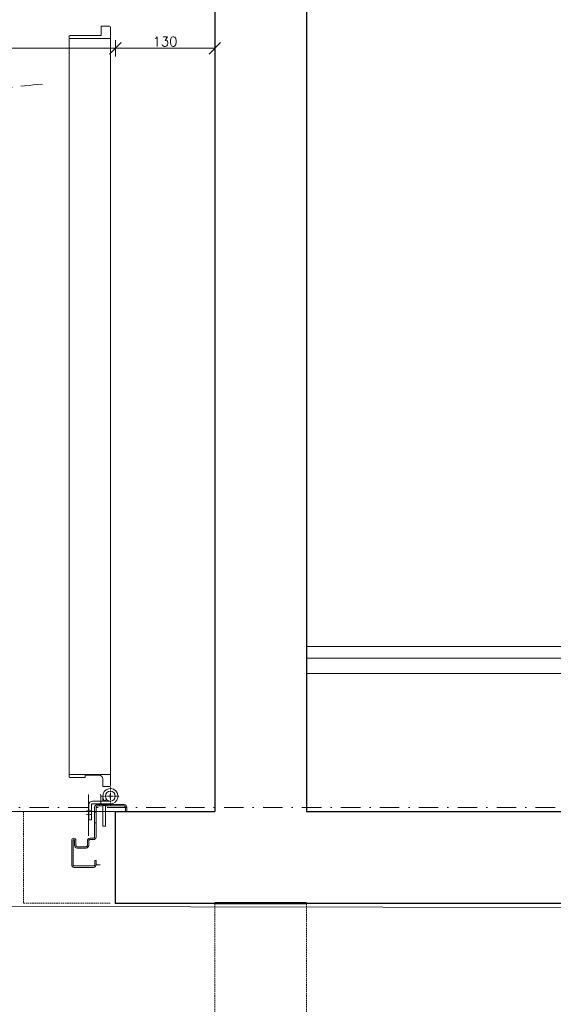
# Model space of a CAD drawing. Header units: millimetres. Extents: x -1893473 to 1546619, y -568027 to 942944.
# Tile 84 of 256: x 151522 to 152219, y -464996 to -463710. Entities that reach past the tile are written whole.
import ezdxf
from ezdxf.enums import TextEntityAlignment as Align

# ---------------------------------------------------------------- set-up
doc = ezdxf.new("R2010")
doc.units = ezdxf.units.MM
doc.header["$LTSCALE"] = 0.2
for name, pattern in [('ACAD_ISO03W100', [30, 12, -18]), ('CENTER', [0.6, 0.375, -0.075, 0.075, -0.075]), ('DASHDOT', [25.4, 12.7, -6.35, 0, -6.35]), ('Hidden Line', [391.222223, 282.222223, -109]), ('HIDDEN2', [4.7625, 3.175, -1.5875])]:
    doc.linetypes.add(name, pattern=pattern)
doc.layers.get('0').update_dxf_attribs({"lineweight": 0})
for name, color, linetype, lineweight in [('!! 0_ Istn-sciany', 7, 'Continuous', 30), ('!! 0_Opis_pom', 9, 'Continuous', 13), ('!! 0_Osie', 1, 'DASHDOT', 13), ('!! 1  WYDZIELENIE PPOŻ', 252, 'Continuous', 0), ('!! 1_drzwi-linia', 213, 'Continuous', 5), ('!! 1_OPIS POM NOWE', 140, 'Continuous', 5), ('!! 2 ZABUDOWA GK-MDF', 54, 'Continuous', 13), ('P-Opis nadproża', 150, 'Continuous', 9), ('P-Osie', 1, 'DASHDOT', 18)]:
    doc.layers.add(name, color=color, linetype=linetype, lineweight=lineweight)
doc.layers.add('!! 1_Wyburzenia', color=7, linetype='ACAD_ISO03W100', lineweight=13, true_color=0xff0505)
doc.layers.add('!! 1_wydzieleni PPOŻ - nowe', color=7, linetype='Continuous', lineweight=50, true_color=0xff531a)
doc.layers.add('!! 2_WYBURZENIA DO REMONTU', color=7, linetype='Continuous', lineweight=0, true_color=0x4d4d4d, plot=False)
doc.layers.add('Powierzchnia', color=140, linetype='Continuous', lineweight=5, plot=False)
doc.styles.add('ARIAL', font='tahoma.ttf')
doc.styles.add('TXT', font='simplex.shx')
doc.dimstyles.new('DIM50', dxfattribs={"dimscale": 5, "dimtxt": 2.5, "dimasz": 1.5, "dimexe": 0, "dimexo": 0, "dimgap": 0.5, "dimtad": 1, "dimdec": 4, "dimrnd": 0.5, "dimdsep": 46, "dimtxsty": 'TXT', "dimblk1": 'TICK1', "dimblk2": 'TICK1', "dimsah": 1, "dimcen": 0, "dimse1": 1, "dimse2": 1, "dimclrd": 1, "dimclre": 7, "dimclrt": 9, "dimadec": 0, "dimazin": 0, "dimtfac": 1, "dimtdec": 4, "dimtmove": 2, "dimatfit": 3, "dimldrblk": 'TICK1', "dimfxl": 1, "dimtolj": 1, "dimarcsym": 0})

# ---------------------------------------------------------------- blocks, each defined once
blk = doc.blocks.new('BLOK OSI')
at = {"layer": 'P-Osie'}
blk.add_lwpolyline([(48639.26, -194702.09), (55442.28, -194702.09)], dxfattribs=at)
blk = doc.blocks.new('TICK1')
at = {"color": 2}
blk.add_line((-1, -1), (1, 1), dxfattribs=at)
at = {"color": 0}
for p, q in [((0, 0), (-1, 0)), ((0, -1.4), (0, 1.4))]:
    blk.add_line(p, q, dxfattribs=at)
blk = doc.blocks.new('*D1768')
at = {"layer": '!! 1  WYDZIELENIE PPOŻ', "color": 1, "lineweight": -2, "transparency": 16777216}
blk.add_line((278867.2, -469647.1), (279872.2, -469647.1), dxfattribs=at)
at = {"layer": 'DEFPOINTS', "color": 0, "transparency": 16777216}
for p in [(279879.7, -469647.1), (278859.7, -470643.7), (279879.7, -470643.7)]:
    blk.add_point(p, dxfattribs=at)
at = {"layer": '!! 1  WYDZIELENIE PPOŻ', "color": 1, "lineweight": -2, "transparency": 16777216, "xscale": 7.5, "yscale": 7.5, "zscale": 7.5, "rotation": 180}
blk.add_blockref('TICK1', (278859.7, -469647.1), dxfattribs=at)
at = {"layer": '!! 1  WYDZIELENIE PPOŻ', "color": 1, "lineweight": -2, "transparency": 16777216, "xscale": 7.5, "yscale": 7.5, "zscale": 7.5}
blk.add_blockref('TICK1', (279879.7, -469647.1), dxfattribs=at)
at = {"layer": '!! 1  WYDZIELENIE PPOŻ', "color": 9, "transparency": 16777216, "insert": (279369.7, -469638.3), "char_height": 12.5, "attachment_point": 5, "style": 'TXT'}
blk.add_mtext('\\A1;1020', dxfattribs=at)
blk = doc.blocks.new('*D1769')
at = {"layer": '!! 1  WYDZIELENIE PPOŻ', "color": 1, "lineweight": -2, "transparency": 16777216}
blk.add_line((279887.2, -469647.1), (280002.2, -469647.1), dxfattribs=at)
at = {"layer": 'DEFPOINTS', "color": 0, "transparency": 16777216}
for p in [(280009.7, -469647.1), (279879.7, -470643.7), (280009.7, -470643.7)]:
    blk.add_point(p, dxfattribs=at)
at = {"layer": '!! 1  WYDZIELENIE PPOŻ', "color": 1, "lineweight": -2, "transparency": 16777216, "xscale": 7.5, "yscale": 7.5, "zscale": 7.5, "rotation": 180}
blk.add_blockref('TICK1', (279879.7, -469647.1), dxfattribs=at)
at = {"layer": '!! 1  WYDZIELENIE PPOŻ', "color": 1, "lineweight": -2, "transparency": 16777216, "xscale": 7.5, "yscale": 7.5, "zscale": 7.5}
blk.add_blockref('TICK1', (280009.7, -469647.1), dxfattribs=at)
at = {"layer": '!! 1  WYDZIELENIE PPOŻ', "color": 9, "transparency": 16777216, "insert": (279944.7, -469638.3), "char_height": 12.5, "attachment_point": 5, "style": 'TXT'}
blk.add_mtext('\\A1;130', dxfattribs=at)
blk = doc.blocks.new('zaw-dr-90-p')
at = {"color": 2, "linetype": 'CENTER', "ltscale": 0.2}
for p, q in [((24.5, 24), (31, 24)), ((24.5, 19), (31, 19)), ((12, 0), (-12, 0)), ((0, 12), (0, -12))]:
    blk.add_line(p, q, dxfattribs=at)
at = {"ltscale": 0.2}
for p, q in [((10, 12), (6.5, 12)), ((10, 0), (10, 6.5))]:
    blk.add_line(p, q, dxfattribs=at)
blk.add_lwpolyline([(10, 10), (10, 39), (6.5, 39), (6.5, 10)], dxfattribs=at)
blk.add_lwpolyline([(0, 6.5), (23.5, 6.5, 0.414214), (28, 11), (28, 31), (24.5, 31), (24.5, 11, -0.414214), (23.5, 10), (0, 10, 4.561698), (7.6, 6.5), (4.9, 4.2)], format="xyb", dxfattribs=at)
blk.add_lwpolyline([(-0.2, -0.2), (-2.5, -0.2), (-2.5, 0.2), (-0.2, 0.2), (-0.2, 2.5), (0.2, 2.5), (0.2, 0.2), (2.8, 0.2), (2.8, -0.2), (0.2, -0.2), (0.2, -2.8), (-0.2, -2.8)], close=True)
blk.add_circle((0, 0), 6.5, dxfattribs=at)
blk = doc.blocks.new('drzwi 90- sc 12')
for p, q in [((-13616.12, 20410.26), (-13616.12, 20411.46)), ((-13616.12, 20411.46), (-13615.02, 20411.46)), ((-13614.92, 20411.36), (-13614.92, 20313.77)), ((-13620.32, 20410.16), (-13620.32, 20313.77)), ((-13614.92, 20409.86), (-13620.32, 20409.86)), ((-13616.12, 20410.26), (-13620.22, 20410.26)), ((-13616.12, 20410.26), (-13620, 20410.26)), ((-13618.17, 20410.26), (-13616.22, 20410.26)), ((-13618.17, 20410.26), (-13616.22, 20410.26)), ((-13620.32, 20313.47), (-13620.32, 20317.97)), ((-13614.92, 20312.27), (-13614.92, 20317.97)), ((-13614.92, 20313.77), (-13620.32, 20313.77)), ((-13618.22, 20313.37), (-13620.22, 20313.37)), ((-13618.22, 20313.67), (-13618.22, 20313.37)), ((-13618.22, 20313.67), (-13616.42, 20313.67)), ((-13615.92, 20313.17), (-13615.92, 20312.17)), ((-13615.92, 20312.17), (-13615.02, 20312.17)), ((-13617.77, 20311.12), (-13617.77, 20305.72)), ((-13617.77, 20311.12), (-13617.77, 20305.72)), ((-13616.17, 20309.92), (-13616.17, 20311.02)), ((-13616.17, 20309.92), (-13617.37, 20309.92)), ((-13715.57, 20308.32), (-13715.57, 20308.56)), ((-13715.57, 20307.69), (-13715.57, 20308.56)), ((-13715.57, 20307.82), (-13715.57, 20308.56)), ((-13715.57, 20307.72), (-13715.37, 20307.72)), ((-13715.77, 20301.96), (-13716.27, 20301.96)), ((-13616.77, 20301.96), (-13616.27, 20301.96))]:
    blk.add_line(p, q)
for points in [[(-13665.27, 20284.96), (-13665.27, 20325.83)], [(-13615.57, 20309.64), (-13615.32, 20309.64), (-13615.32, 20309.82), (-13616.32, 20309.82), (-13616.32, 20309.64), (-13615.92, 20309.64)]]:
    blk.add_lwpolyline(points)
at = {"ltscale": 0.2}
for points in [[(-13715.57, 20307.51), (-13715.57, 20309.48, 0.414214), (-13715.91, 20309.82), (-13719.43, 20309.82, 0.414214), (-13719.77, 20309.48), (-13719.77, 20308.92), (-13719.59, 20308.92), (-13719.59, 20309.48, -0.414214), (-13719.43, 20309.64), (-13716.97, 20309.64)], [(-13716.97, 20309.64), (-13715.91, 20309.64, -0.414214), (-13715.75, 20309.48), (-13715.75, 20307.51)], [(-13615.92, 20309.64), (-13616.63, 20309.64, 0.414214), (-13616.79, 20309.48), (-13616.79, 20305.58, -0.414214), (-13617.13, 20305.24), (-13617.58, 20305.24, 0.414214), (-13617.74, 20305.08), (-13617.74, 20304.48, -0.414214), (-13618.08, 20304.14), (-13619.26, 20304.14, -0.414214), (-13619.6, 20304.48), (-13619.6, 20305.15, 1), (-13619.79, 20305.15), (-13619.79, 20301.96, 0.414214), (-13619.63, 20301.8), (-13617.11, 20301.8, 0.414214), (-13616.95, 20301.96), (-13616.95, 20302.52), (-13616.77, 20302.52), (-13616.77, 20301.96, -0.414214), (-13617.11, 20301.62), (-13619.63, 20301.62, -0.414214), (-13619.97, 20301.96), (-13619.97, 20305.15, -1), (-13619.42, 20305.15), (-13619.42, 20304.48, 0.414214), (-13619.26, 20304.32), (-13618.08, 20304.32, 0.414214), (-13617.92, 20304.48), (-13617.92, 20305.08, -0.414214), (-13617.58, 20305.42), (-13617.13, 20305.42, 0.414214), (-13616.97, 20305.58), (-13616.97, 20309.48, -0.414214), (-13616.63, 20309.82), (-13613.11, 20309.82, -0.414214), (-13612.77, 20309.48), (-13612.77, 20308.92), (-13612.95, 20308.92), (-13612.95, 20309.48, 0.414214), (-13613.11, 20309.64), (-13615.57, 20309.64)], [(-13715.75, 20307.76), (-13715.75, 20305.58, 0.414214), (-13715.41, 20305.24), (-13714.96, 20305.24, -0.414214), (-13714.8, 20305.08), (-13714.8, 20304.48, 0.414214), (-13714.46, 20304.14), (-13713.28, 20304.14, 0.414214), (-13712.94, 20304.48), (-13712.94, 20305.15, -1), (-13712.75, 20305.15), (-13712.75, 20301.96, -0.414214), (-13712.91, 20301.8), (-13715.43, 20301.8, -0.414214), (-13715.59, 20301.96), (-13715.59, 20302.52), (-13715.77, 20302.52), (-13715.77, 20301.96, 0.414214), (-13715.43, 20301.62), (-13712.91, 20301.62, 0.414214), (-13712.57, 20301.96), (-13712.57, 20305.15, 1), (-13713.12, 20305.15), (-13713.12, 20304.48, -0.414214), (-13713.28, 20304.32), (-13714.46, 20304.32, -0.414214), (-13714.62, 20304.48), (-13714.62, 20305.08, 0.414214), (-13714.96, 20305.42), (-13715.41, 20305.42, -0.414214), (-13715.57, 20305.58), (-13715.57, 20307.64)]]:
    blk.add_lwpolyline(points, format="xyb", dxfattribs=at)
at = {"lineweight": 30}
for points in [[(-13716.27, 20308.92), (-13721.27, 20308.92)], [(-13716.27, 20308.92), (-13716.27, 20296.92)], [(-13614.27, 20308.92), (-13609.27, 20308.92)], [(-13614.27, 20308.92), (-13614.27, 20296.92)]]:
    blk.add_lwpolyline(points, dxfattribs=at)
blk.add_lwpolyline([(-13616.79, 20308.82), (-13616.97, 20308.82), (-13616.97, 20307.42), (-13616.79, 20307.42)], close=True)
for centre, radius, start, end in [((-13615.02, 20411.36), 0.1, 0, 90), ((-13620.22, 20410.16), 0.1, 90, 180), ((-13620.22, 20313.47), 0.1, 180, 270), ((-13616.42, 20313.17), 0.5, 0, 90), ((-13615.02, 20312.27), 0.1, 270, 0), ((-13616.27, 20311.02), 0.1, 0, 90)]:
    blk.add_arc(centre, radius, start, end)
at = {"linetype": 'Hidden Line', "lineweight": 9, "ltscale": 0.05}
blk.add_arc((-13615.5, 20305.14), 99.12, 94.8005, 177.6944, dxfattribs=at)
at = {"xscale": 0.09999999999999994, "yscale": 0.09999999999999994, "zscale": 0.09999999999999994, "rotation": 180.0000000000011}
blk.add_blockref('zaw-dr-90-p', (-13614.92, 20310.92), dxfattribs=at)
blk = doc.blocks.new('A$C2EB40A8D')
at = {"layer": '!! 0_ Istn-sciany'}
for points in [[(-11891.12989, 32537.51397), (-11891.12989, 29657.51397)], [(-11771.12989, 32537.51397), (-11771.12989, 29657.51397)], [(-12021.12989, 29657.51397), (-11891.12989, 29657.51397)], [(-11771.12989, 29657.51397), (-10171.12989, 29657.51397)], [(-12021.12989, 29537.51397), (-11891.12989, 29537.51397)], [(-11771.12989, 29537.51397), (-10171.12989, 29537.51397)]]:
    blk.add_lwpolyline(points, dxfattribs=at)
at = {"layer": '!! 1_Wyburzenia', "linetype": 'HIDDEN2', "ltscale": 3}
for points in [[(-12141.12989, 29657.51397), (-12031.6451, 29657.51397)], [(-12141.12989, 29657.51397), (-12141.12989, 29537.51397)], [(-12141.12989, 29537.51397), (-12027.01803, 29537.51397)]]:
    blk.add_lwpolyline(points, dxfattribs=at)
at = {"layer": '!! 1_wydzieleni PPOŻ - nowe'}
blk.add_lwpolyline([(-11891.12989, 29537.51397), (-11771.12989, 29537.51397)], dxfattribs=at)
at = {"layer": '!! 2 ZABUDOWA GK-MDF'}
for points in [[(-11771.12989, 29857.51397), (-10761.12989, 29857.51397)], [(-11771.12989, 29837.51397), (-10761.12989, 29837.51397)]]:
    blk.add_lwpolyline(points, dxfattribs=at)
at = {"layer": '!! 2_WYBURZENIA DO REMONTU', "linetype": 'HIDDEN2', "ltscale": 3}
for points in [[(-11891.12989, 29537.51397), (-11891.12989, 28837.51397)], [(-11771.12989, 29537.51397), (-11771.12989, 28837.51397)]]:
    blk.add_lwpolyline(points, dxfattribs=at)
at = {"layer": 'Powierzchnia'}
for points in [[(-11771.12989, 29872.91225), (-9741.12989, 29872.91225), (-9741.12989, 30502.91225), (-8651.12989, 30502.91225), (-8651.12989, 32552.91225), (-11771.12989, 32552.91225)], [(-14711.12989, 29657.51397), (-11891.12989, 29657.51397), (-11891.12989, 32537.51397), (-14711.12989, 32537.51397)], [(-14708.59354, 29537.51397), (9173.87011, 29499.21858), (9173.87011, 26755.02825), (-12888.59354, 26793.32364), (-12888.59354, 27837.51397), (-14708.59354, 27837.51397)]]:
    blk.add_lwpolyline(points, close=True, dxfattribs=at)
at = {"layer": '!! 0_Osie', "xscale": 10, "yscale": 10, "zscale": 10}
blk.add_blockref('BLOK OSI', (-516748.24414, 1976683.397), dxfattribs=at)
at = {"layer": '!! 1_drzwi-linia', "xscale": 10, "yscale": 10, "zscale": 10}
blk.add_blockref('drzwi 90- sc 12', (124121.56634, -173431.72943), dxfattribs=at)
at = {"layer": '!! 0_Opis_pom', "ltscale": 0.7, "style": 'ARIAL'}
for tag, p in [('B1,21', (-891.77727, 31796.97458)), ('A1,16', (-13651.31084, 31587.95236)), ('B1,19', (-5798.61305, 31587.22944)), ('B1/17', (-9701.43347, 31565.05244)), ('1,23', (10805.41388, 31565.05244)), ('1,22', (4526.58954, 31507.65132)), ('A1,1', (-16866.13618, 31459.3792)), ('B1,18', (-7791.62894, 31330.08444)), ('B1,20', (-2961.4347, 31167.05787)), ('A1,6', (-19287.17717, 30923.71998)), ('B1,1', (14135.63445, 30913.92963)), ('B1,3', (17346.74696, 30023.81022)), ('B1,4', (29817.71501, 29157.67457)), ('A1,5', (-23454.5385, 28820.77901)), ('A1,2', (-17502.57721, 28602.57524)), ('B1,2D', (2616.16402, 28559.52261)), ('A1,15', (-13651.31084, 28261.46046)), ('B1,4', (29883.58177, 28158.35876)), ('B1,2B', (18801.54781, 27650.12382)), ('B1,2A', (13086.7373, 27376.04393)), ('A1,3', (-16846.27912, 25980.40356)), ('B1,8', (9089.53994, 25356.27639)), ('B1,6', (31915.87888, 23754.79829)), ('A1,4', (-24010.17576, 23559.17399)), ('B1,14', (-11621.32288, 23261.44183)), ('B1,13', (-3080.55208, 22924.09997)), ('B1,5', (29245.49088, 22896.69268)), ('B1,10', (3982.60923, 22874.21277)), ('B1,9', (5634.43488, 22623.92098)), ('B1,2C', (13327.26639, 22378.5328)), ('B1,7', (16398.41175, 22348.28836)), ('B1,11', (5553.20442, 20939.83877)), ('B1,12', (3693.27174, 20628.72148)), ('C1,3', (5969.08376, 16336.01084)), ('C1,2', (11955.93711, 11671.55655)), ('C1,1', (15659.17205, 11415.94196)), ('C1,4', (5140.00888, 9205.5831)), ('C1,5', (5680.4486, 6154.54995)), ('C1,10', (16327.05085, 6080.66085)), ('C1,9', (16526.57171, 3173.45283)), ('C1,6', (6367.37903, 2771.84181)), ('D0,18', (-1981.87701, -110.73158)), ('D0,7', (-13531.42299, -1159.67649)), ('C1,7', (7275.77161, -1303.00991)), ('D0,17', (2064.87671, -1345.69113)), ('D0,3', (-9324.21674, -1442.63631)), ('D0,6', (-17529.61851, -1957.37463)), ('D0,10', (-21369.4432, -2140.60378)), ('D,09', (-12990.08379, -2746.32902)), ('D0,2', (-5516.19514, -3101.87722)), ('D0,16', (2266.73061, -3284.15369)), ('D0,8', (-14357.79539, -3567.69719)), ('D0,5', (-10461.54478, -3629.26575)), ('D0,4', (-8396.53404, -4353.7937)), ('D0,15', (1974.41895, -5205.84774)), ('D0,1', (-5633.49598, -5662.48534)), ('D0,11', (-23334.09291, -6045.78706)), ('D0,12', (-22436.85763, -9302.9678)), ('D0,13', (-22436.85763, -11581.16526)), ('D0,14', (-13645.94445, -11884.57769))]:
    blk.add_attdef(tag, text='', height=119.68, dxfattribs=at).set_placement(p, align=Align.MIDDLE_CENTER)
at = {"layer": '!! 1_OPIS POM NOWE', "style": 'ARIAL'}
for tag, p in [('C1.7A', (7769.3756, 685.765)), ('C1.7C', (7655.80151, -2045.04756)), ('C1.8B', (10935.93068, -2107.41983)), ('C1.8A', (13897.39715, -2120.69016)), ('C1.7B', (8274.43201, -3270.18959)), ('E1.2', (16701.02923, -5331.07351)), ('E1.5E', (21974.23379, -5463.99012)), ('E1.5D', (24989.27391, -5785.36474)), ('E1.1', (8357.81567, -5851.01076)), ('E1.5C', (25222.53959, -6394.64172)), ('E1.5B', (27694.70831, -7009.86571)), ('E1.6', (5279.46063, -8141.28746)), ('E1.5A', (25547.9555, -8495.18994)), ('E1.5G', (23977.19473, -9792.46695)), ('E1.5F', (22414.7084, -9822.66389)), ('E1,4', (13935.69867, -10458.20073)), ('E1.5L', (28030.8296, -11267.7725)), ('E1.3', (5639.18862, -11994.01941)), ('E1.5H', (23988.49716, -12231.38049)), ('E1.5K', (27714.73934, -12977.98364)), ('E1.5I', (22290.68736, -13989.9049)), ('E1.5J', (27095.71534, -16088.17469))]:
    blk.add_attdef(tag, text='', height=119.68, dxfattribs=at).set_placement(p, align=Align.MIDDLE_CENTER)
at = {"layer": '!! 1  WYDZIELENIE PPOŻ'}
for base, p1, p2, picture, middle in [((-12021.13069, 30654.16679), (-13041.12989, 29657.51397), (-12021.13069, 29657.51397), '*D1768', (-12531.13029, 30662.91679)), ((-11891.12989, 30654.16679), (-12021.13069, 29657.51397), (-11891.12989, 29657.51397), '*D1769', (-11956.13029, 30662.91679))]:
    dim = blk.add_linear_dim(base=base, p1=p1, p2=p2, dimstyle='DIM50', dxfattribs=at)
    dim.commit()
    dim.dimension.update_dxf_attribs({"geometry": picture, "text_midpoint": middle, "insert": (-291900.79406, 500301.26018)})

msp = doc.modelspace()

# ---------------------------------------------------------------- block references
at = {"layer": 'P-Opis nadproża', "color": 4}
msp.add_blockref('A$C2EB40A8D', (163667.94092, -494401.63474), dxfattribs=at)

doc.saveas('drawing.dxf')
